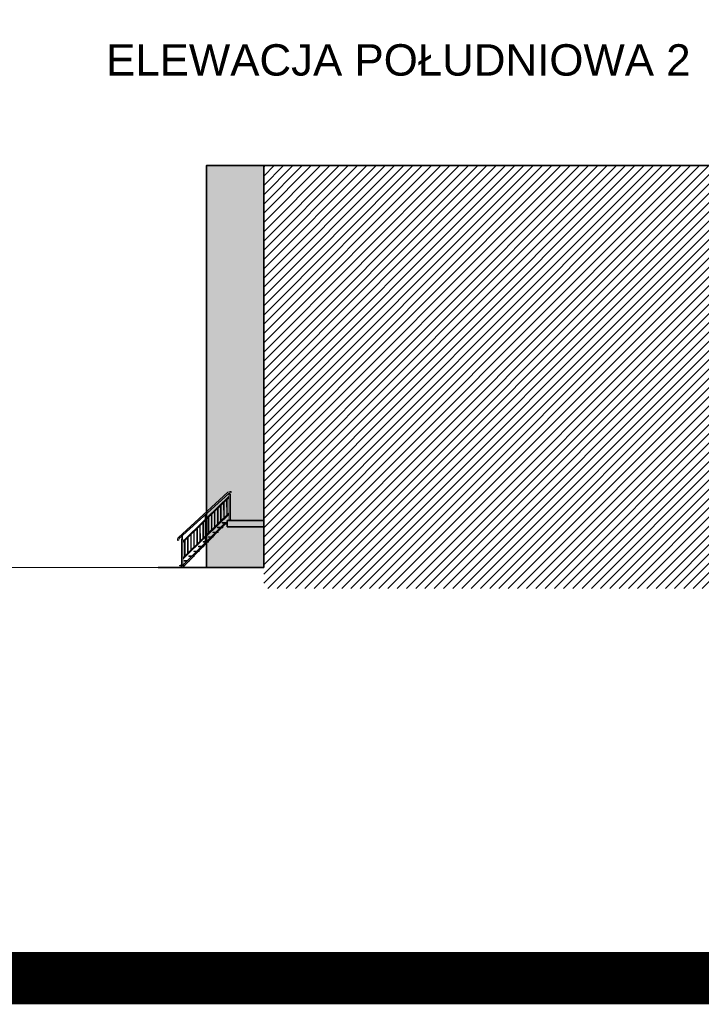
# Model space of a CAD drawing. Header units: inches. Extents: x 0 to 111471, y -105323 to 11070.
# Tile 210 of 256: x 46454 to 49060, y -39080 to -35317. Entities that reach past the tile are written whole.
import ezdxf

# ---------------------------------------------------------------- set-up
doc = ezdxf.new("R2010")
doc.units = ezdxf.units.IN
doc.header["$MEASUREMENT"] = 0
doc.linetypes.add('DASHDOTX2', pattern=[50.8, 25.4, -12.7, 0, -12.7])
for name, color, linetype, lineweight in [('888 hatch antracyt szary', 251, 'Continuous', 0), ('888 opisy', 3, 'Continuous', 0), ('888 osie', 5, 'DASHDOTX2', 13), ('888 projektowane elementy', 6, 'Continuous', 13), ('888 sciany istniejące', 2, 'Continuous', 35), ('888 widok', 8, 'Continuous', 0)]:
    doc.layers.add(name, color=color, linetype=linetype, lineweight=lineweight)
doc.layers.add('888 opisy kolorow', color=11, linetype='Continuous')
doc.styles.get("Standard").update_dxf_attribs({"font": 'arial.ttf'})

# ---------------------------------------------------------------- blocks, each defined once
blk = doc.blocks.new('ERTKDMTGMGTG')
at = {"layer": '888 widok'}
h = blk.add_hatch(color=256, dxfattribs=at)
h.dxf.hatch_style = 1
h.paths.add_polyline_path([(11082.3, -1002.2), (11077.3, -1002.2), (11077.3, -1100.5), (11082.3, -1100.5)])
h.paths.add_polyline_path([(11083.8, -1100.5), (11074.8, -1100.5), (11074.8, -1102.5), (11081.8, -1102.5)])
h.paths.add_polyline_path([(11084.8, -1100.5), (11083.8, -1100.5), (11081.8, -1102.5), (11084.8, -1102.5)])
h.paths.add_polyline_path([(11168.3, -995.3), (11168.3, -990.7), (11082.3, -1074.7), (11082.3, -1079.2)])
h.paths.add_polyline_path([(11091.1, -1006.8), (11089.1, -1008.7), (11089.1, -1068), (11091.1, -1066.1)], flags=17)
h.paths.add_polyline_path([(11102.9, -995.3), (11100.9, -997.3), (11100.9, -1056.6), (11102.9, -1054.6)], flags=17)
h.paths.add_polyline_path([(11114.6, -983.9), (11112.6, -985.8), (11112.6, -1045.1), (11114.6, -1043.2)])
h.paths.add_polyline_path([(11258, -827.4, -0.155578), (11266.7, -824.6, 0.597591), (11266.7, -820.7), (11263.7, -820.7, 0.155488), (11255, -823.4), (11065.5, -996.3, 0.286077), (11062.2, -1007.2), (11067.1, -1005.9, -0.264105), (11068.5, -1000.3)])
h.paths.add_polyline_path([(11080.8, -989.1), (11078.8, -990.9), (11078.8, -1002.2), (11080.8, -1002.2)], flags=17)
h.paths.add_polyline_path([(11173.3, -911.2), (11168.3, -911.2), (11168.3, -1009.5), (11173.3, -1009.5)])
h.paths.add_polyline_path([(11174.3, -1009.5), (11165.8, -1009.5), (11165.8, -1011.5), (11172.3, -1011.5)])
h.paths.add_polyline_path([(11175.8, -1009.5), (11174.3, -1009.5), (11172.3, -1011.5), (11175.8, -1011.5)])
h.paths.add_polyline_path([(11161, -938.6), (11159, -940.5), (11159.3, -999.6), (11161.3, -997.6)], flags=17)
h.paths.add_polyline_path([(11149.5, -949.8), (11147.5, -951.7), (11147.8, -1010.8), (11149.8, -1008.8)], flags=17)
h.paths.add_polyline_path([(11138.1, -961), (11136.1, -962.9), (11136.1, -1022.2), (11138.1, -1020.3)])
h.paths.add_polyline_path([(11126.3, -972.4), (11124.3, -974.4), (11124.3, -1033.7), (11126.3, -1031.7)])
h.paths.add_polyline_path([(11168.3, -931.5), (11168.3, -926.9), (11082.3, -1010.8), (11082.3, -1015.4)])
h.paths.add_polyline_path([(11259.3, -842.6), (11259.3, -838.1), (11173.3, -922), (11173.3, -926.6)], flags=17)
h.paths.add_polyline_path([(11171.8, -906), (11169.8, -907.9), (11169.8, -911.2), (11171.8, -911.2)], flags=17)
h.paths.add_polyline_path([(11182.1, -918), (11180.1, -919.9), (11180.1, -979.2), (11182.1, -977.3)], flags=16)
h.paths.add_polyline_path([(11193.9, -906.5), (11191.9, -908.5), (11191.9, -967.8), (11193.9, -965.8)], flags=16)
h.paths.add_polyline_path([(11205.6, -895.1), (11203.6, -897), (11203.6, -956.3), (11205.6, -954.4)], flags=17)
h.paths.add_polyline_path([(11259.3, -906.5), (11259.3, -901.9), (11173.3, -985.9), (11173.3, -990.4)], flags=17)
h.paths.add_polyline_path([(11229.1, -872.2), (11227.1, -874.1), (11227.1, -933.4), (11229.1, -931.5)], flags=17)
h.paths.add_polyline_path([(11217.3, -883.6), (11215.3, -885.6), (11215.3, -944.9), (11217.3, -942.9)], flags=17)
h.paths.add_polyline_path([(11264.3, -830.4), (11259.3, -830.4), (11259.3, -928.7), (11264.3, -928.7)], flags=17)
h.paths.add_polyline_path([(11252, -849.8), (11250, -851.7), (11250.3, -910.7), (11252.3, -908.8)], flags=16)
h.paths.add_polyline_path([(11240.5, -861), (11238.5, -862.9), (11238.8, -922), (11240.8, -920)], flags=16)
h.paths.add_polyline_path([(11266.8, -928.7), (11256.8, -928.7), (11256.8, -930.7), (11266.8, -930.7)], flags=17)
h.paths.add_polyline_path([(11262.8, -825.1, 0.035305), (11260.8, -825.8), (11260.8, -830.4), (11262.8, -830.4)], flags=17)
at = {"layer": '888 projektowane elementy'}
blk.add_lwpolyline([(11266.7, -824.6, 0.155578), (11258, -827.4), (11068.5, -1000.3, 0.264105), (11067.1, -1005.9), (11062.2, -1007.2, -0.286077), (11065.5, -996.3), (11255, -823.4, -0.155488), (11263.7, -820.7), (11266.7, -820.7, -0.597591), (11266.7, -824.6)], format="xyb", dxfattribs=at)
for points in [[(11260.8, -825.8), (11260.8, -830.4)], [(11260.8, -825.8), (11260.8, -830.4)], [(11262.8, -825.1), (11262.8, -830.4)], [(11262.8, -825.1), (11262.8, -830.4)], [(11238.5, -862.9), (11238.8, -922)], [(11240.5, -861), (11240.8, -920)], [(11250, -851.7), (11250.3, -910.7)], [(11252, -849.7), (11252.3, -908.8)], [(11259.3, -830.4), (11259.3, -928.7)], [(11259.3, -830.4), (11264.3, -830.4)], [(11259.3, -830.4), (11264.3, -830.4)], [(11264.3, -830.4), (11264.3, -928.7)], [(11264.3, -830.4), (11264.3, -928.7)], [(11203.6, -897), (11203.6, -956.3)], [(11205.6, -895.1), (11205.6, -954.4)], [(11215.3, -885.6), (11215.3, -944.9)], [(11217.3, -883.6), (11217.3, -942.9)], [(11227.1, -874.1), (11227.1, -933.4)], [(11229.1, -872.2), (11229.1, -931.5)], [(11159, -940.5), (11159.3, -999.6)], [(11161, -938.6), (11161.3, -997.6)], [(11168.3, -911.2), (11168.3, -1009.5)], [(11168.3, -911.2), (11168.3, -1009.5)], [(11168.3, -911.2), (11173.3, -911.2)], [(11168.3, -911.2), (11173.3, -911.2)], [(11168.3, -911.2), (11173.3, -911.2)], [(11169.8, -907.9), (11169.8, -911.2)], [(11169.8, -907.9), (11169.8, -911.2)], [(11171.8, -906), (11171.8, -911.2)], [(11171.8, -906), (11171.8, -911.2)], [(11173.3, -911.2), (11173.3, -1009.5)], [(11173.3, -911.2), (11173.3, -1009.5)], [(11173.3, -911.2), (11173.3, -1009.5)], [(11180.1, -919.9), (11180.1, -979.2)], [(11182.1, -918), (11182.1, -977.3)], [(11191.9, -908.5), (11191.9, -967.8)], [(11193.9, -906.5), (11193.9, -965.8)], [(11256.8, -930.7), (11256.8, -928.7), (11266.8, -928.7), (11266.8, -930.7)], [(11256.8, -930.7), (11256.8, -928.7), (11266.8, -928.7), (11266.8, -930.7)], [(11266.8, -930.7), (11256.8, -930.7)], [(11124.3, -974.4), (11124.3, -1033.7)], [(11126.3, -972.4), (11126.3, -1031.7)], [(11136.1, -962.9), (11136.1, -1022.2)], [(11138.1, -961), (11138.1, -1020.3)], [(11147.5, -951.7), (11147.8, -1010.8)], [(11149.5, -949.8), (11149.8, -1008.8)], [(11077.3, -1002.2), (11077.3, -1100.5)], [(11077.3, -1002.2), (11077.3, -1100.5)], [(11077.3, -1002.2), (11082.3, -1002.2)], [(11077.3, -1002.2), (11082.3, -1002.2)], [(11077.3, -1002.2), (11082.3, -1002.2)], [(11078.8, -990.9), (11078.8, -1002.2)], [(11078.8, -990.9), (11078.8, -1002.2)], [(11080.8, -989.1), (11080.8, -1002.2)], [(11080.8, -989.1), (11080.8, -1002.2)], [(11082.3, -1002.2), (11082.3, -1100.5)], [(11082.3, -1002.2), (11082.3, -1100.5)], [(11082.3, -1002.2), (11082.3, -1100.5)], [(11089.1, -1008.7), (11089.1, -1068)], [(11091.1, -1006.8), (11091.1, -1066.1)], [(11100.9, -997.3), (11100.9, -1056.6)], [(11102.9, -995.3), (11102.9, -1054.6)], [(11112.6, -985.8), (11112.6, -1045.1)], [(11114.6, -983.9), (11114.6, -1043.2)], [(11165.8, -1011.5), (11165.8, -1009.5), (11175.8, -1009.5), (11175.8, -1011.5)], [(11165.8, -1011.5), (11165.8, -1009.5), (11175.8, -1009.5), (11175.8, -1011.5)], [(11074.8, -1102.5), (11074.8, -1100.5), (11084.8, -1100.5), (11084.8, -1102.5)], [(11074.8, -1102.5), (11074.8, -1100.5), (11084.8, -1100.5), (11084.8, -1102.5)], [(11074.8, -1102.5), (11074.8, -1100.5), (11084.8, -1100.5), (11084.8, -1102.5)], [(11074.8, -1102.5), (11074.8, -1100.5), (11084.8, -1100.5), (11084.8, -1102.5)]]:
    blk.add_lwpolyline(points, dxfattribs=at)
at = {"layer": '888 projektowane elementy', "ltscale": 0.01}
for points in [[(11173.3, -922), (11259.3, -838.1)], [(11173.3, -926.6), (11259.3, -842.6)], [(11173.3, -985.9), (11259.3, -901.9)], [(11082.3, -1010.8), (11168.3, -926.9)], [(11082.3, -1015.4), (11168.3, -931.5)], [(11173.3, -990.4), (11259.3, -906.5)], [(11082.3, -1074.7), (11168.3, -990.7)], [(11082.3, -1079.2), (11168.3, -995.3)], [(11165.8, -1011.5), (11175.8, -1011.5)], [(11074.8, -1102.5), (11084.8, -1102.5)]]:
    blk.add_lwpolyline(points, dxfattribs=at)

msp = doc.modelspace()

# ---------------------------------------------------------------- hatches: boundary and pattern name
at = {"layer": '888 hatch antracyt szary', "ltscale": 0.01}
h = msp.add_hatch(color=256, dxfattribs=at)
h.dxf.hatch_style = 1
h.paths.add_polyline_path([(47386.664, -35874.678), (47167.664, -35874.678), (47167.664, -37311.007), (47183.297, -37295.278), (47173.864, -37295.278), (47173.864, -37293.278), (47185.285, -37293.278), (47201.386, -37277.078), (47192.064, -37277.078), (47192.064, -37275.078), (47203.374, -37275.078), (47219.475, -37258.878), (47210.264, -37258.878), (47210.264, -37256.878), (47221.463, -37256.878), (47237.564, -37240.678), (47228.464, -37240.678), (47228.464, -37238.678), (47246.664, -37238.678), (47246.664, -37230.678), (47386.664, -37230.678)])
h.paths.add_polyline_path([(47386.664, -37230.678), (47246.664, -37230.678), (47246.664, -37255.678), (47386.664, -37255.678)], flags=17)
h.paths.add_polyline_path([(47386.664, -37255.678), (47246.664, -37255.678), (47246.664, -37245.678), (47239.644, -37245.678), (47228.512, -37256.878), (47230.464, -37256.878), (47230.464, -37258.878), (47226.524, -37258.878), (47210.423, -37275.078), (47212.264, -37275.078), (47212.264, -37277.078), (47208.435, -37277.078), (47192.334, -37293.278), (47194.064, -37293.278), (47194.064, -37295.278), (47190.346, -37295.278), (47174.245, -37311.478), (47175.864, -37311.478), (47175.864, -37313.478), (47172.258, -37313.478), (47167.664, -37318.1), (47167.664, -37410.678), (47386.664, -37410.678)])
h.paths.add_polyline_path([(47239.644, -37245.678), (47246.664, -37245.678), (47246.664, -37240.678), (47237.564, -37240.678), (47068.601, -37410.678), (47075.651, -37410.678)])
h.paths.add_polyline_path([(47185.285, -37293.278), (47173.864, -37293.278), (47173.864, -37295.278), (47183.297, -37295.278)], flags=17)
h.paths.add_polyline_path([(47194.064, -37293.278), (47192.334, -37293.278), (47190.346, -37295.278), (47194.064, -37295.278)], flags=17)
h.paths.add_polyline_path([(47203.374, -37275.078), (47192.064, -37275.078), (47192.064, -37277.078), (47201.386, -37277.078)], flags=17)
h.paths.add_polyline_path([(47212.264, -37275.078), (47210.423, -37275.078), (47208.435, -37277.078), (47212.264, -37277.078)], flags=17)
h.paths.add_polyline_path([(47230.464, -37256.878), (47228.512, -37256.878), (47226.524, -37258.878), (47230.464, -37258.878)], flags=17)
h.paths.add_polyline_path([(47221.463, -37256.878), (47210.264, -37256.878), (47210.264, -37258.878), (47219.475, -37258.878)], flags=17)
h.paths.add_polyline_path([(47246.664, -37238.678), (47228.464, -37238.678), (47228.464, -37240.678), (47246.664, -37240.678)], flags=17)
h.paths.add_polyline_path([(47167.196, -37311.478), (47155.664, -37311.478), (47155.664, -37313.478), (47165.208, -37313.478)], flags=17)
h.paths.add_polyline_path([(47157.664, -37329.678), (47156.157, -37329.678), (47154.169, -37331.678), (47157.664, -37331.678)], flags=17)
h.paths.add_polyline_path([(47149.107, -37329.678), (47137.464, -37329.678), (47137.464, -37331.678), (47147.119, -37331.678)], flags=17)
h.paths.add_polyline_path([(47139.464, -37347.878), (47138.068, -37347.878), (47136.08, -37349.878), (47139.464, -37349.878)], flags=17)
h.paths.add_polyline_path([(47131.018, -37347.878), (47119.264, -37347.878), (47119.264, -37349.878), (47129.03, -37349.878)], flags=17)
h.paths.add_polyline_path([(47121.264, -37366.078), (47119.979, -37366.078), (47117.991, -37368.078), (47121.264, -37368.078)], flags=17)
h.paths.add_polyline_path([(47112.929, -37366.078), (47101.064, -37366.078), (47101.064, -37368.078), (47110.941, -37368.078)], flags=17)
h.paths.add_polyline_path([(47103.064, -37384.278), (47101.89, -37384.278), (47099.902, -37386.278), (47103.064, -37386.278)], flags=17)
h.paths.add_polyline_path([(47094.84, -37384.278), (47082.864, -37384.278), (47082.864, -37386.278), (47092.853, -37386.278)], flags=17)
h.paths.add_polyline_path([(47084.864, -37402.478), (47083.801, -37402.478), (47081.813, -37404.478), (47084.864, -37404.478)], flags=17)
h.paths.add_polyline_path([(47076.751, -37402.478), (47064.664, -37402.478), (47064.664, -37404.478), (47074.764, -37404.478)])
h = msp.add_hatch(color=256, dxfattribs=at)
h.dxf.hatch_style = 1
h.paths.add_polyline_path([(47175.864, -37311.478), (47174.245, -37311.478), (47172.258, -37313.478), (47175.864, -37313.478)])
at = {"layer": '888 widok', "ltscale": 0.01}
h = msp.add_hatch(dxfattribs=at)
h.set_pattern_fill('ANSI31', color=256, scale=200)
h.set_pattern_definition([(45, (34854.51, -18642.923), (-17.67767, 17.67767), [])])
h.paths.add_polyline_path([(52778.076, -37388.957), (52778.076, -37212.957), (53421.076, -37212.957), (53421.076, -36493.957), (54930.076, -36493.519), (54930.076, -36005.957), (55311.937, -36005.957), (55311.937, -36017.957), (56549.076, -36017.957), (56549.076, -37388.957)])
h.paths.add_polyline_path([(38552.318, -35856.461), (39984.318, -35856.461), (39984.318, -37460.461), (38552.318, -37460.461)])
h.paths.add_polyline_path([(47386.664, -35874.678), (49119.332, -35874.678), (49119.332, -37490.618), (47386.664, -37490.618)])
edge = h.paths.add_edge_path()
edge.add_line((33552.632, -36975.374), (33552.632, -36970.374))
edge.add_line((33879.446, -36975.374), (33552.632, -36975.374))
edge.add_line((33552.632, -36970.374), (33552.632, -36652.374))
edge.add_line((33552.632, -36655.374), (33552.632, -36652.374))
edge.add_line((33552.632, -36652.374), (33879.446, -36675.374))
edge.add_line((33879.446, -36970.374), (33879.446, -36975.374))
edge.add_line((33879.446, -36675.374), (33879.446, -36970.374))

# ---------------------------------------------------------------- linework, layer by layer
at = {"layer": '888 opisy'}
for points in [[(26923.756, -30973.227), (57058.976, -30973.227), (57058.976, -38980.485), (26923.756, -38980.485)], [(47228.464, -37238.678), (47246.664, -37238.678), (47246.664, -37240.678), (47228.464, -37240.678)]]:
    msp.add_lwpolyline(points, close=True, dxfattribs=at)
for points in [[(47068.601, -37410.678), (47237.564, -37240.678)], [(47246.664, -37245.678), (47239.644, -37245.678), (47075.651, -37410.678)], [(47219.475, -37258.878), (47210.264, -37258.878), (47210.264, -37256.878), (47221.463, -37256.878)], [(47228.512, -37256.878), (47230.464, -37256.878), (47230.464, -37258.878), (47226.524, -37258.878)], [(47246.664, -37240.678), (47228.464, -37240.678), (47228.464, -37238.678), (47246.664, -37238.678)], [(47183.297, -37295.278), (47173.864, -37295.278), (47173.864, -37293.278), (47185.285, -37293.278)], [(47192.334, -37293.278), (47194.064, -37293.278), (47194.064, -37295.278), (47190.346, -37295.278)], [(47201.386, -37277.078), (47192.064, -37277.078), (47192.064, -37275.078), (47203.374, -37275.078)], [(47210.423, -37275.078), (47212.264, -37275.078), (47212.264, -37277.078), (47208.435, -37277.078)], [(47147.119, -37331.678), (47137.464, -37331.678), (47137.464, -37329.678), (47149.107, -37329.678)], [(47156.157, -37329.678), (47157.664, -37329.678), (47157.664, -37331.678), (47154.169, -37331.678)], [(47165.208, -37313.478), (47155.664, -37313.478), (47155.664, -37311.478), (47167.196, -37311.478)], [(47174.245, -37311.478), (47175.864, -37311.478), (47175.864, -37313.478), (47172.258, -37313.478)], [(47110.941, -37368.078), (47101.064, -37368.078), (47101.064, -37366.078), (47112.929, -37366.078)], [(47119.979, -37366.078), (47121.264, -37366.078), (47121.264, -37368.078), (47117.991, -37368.078)], [(47129.03, -37349.878), (47119.264, -37349.878), (47119.264, -37347.878), (47131.018, -37347.878)], [(47138.068, -37347.878), (47139.464, -37347.878), (47139.464, -37349.878), (47136.08, -37349.878)], [(47386.664, -37410.678), (46407.491, -37410.678)], [(47074.764, -37404.478), (47064.664, -37404.478), (47064.664, -37402.478), (47076.751, -37402.478)], [(47083.801, -37402.478), (47084.864, -37402.478), (47084.864, -37404.478), (47081.813, -37404.478)], [(47092.853, -37386.278), (47082.864, -37386.278), (47082.864, -37384.278), (47094.84, -37384.278)], [(47101.89, -37384.278), (47103.064, -37384.278), (47103.064, -37386.278), (47099.902, -37386.278)]]:
    msp.add_lwpolyline(points, dxfattribs=at)
at = {"layer": '888 opisy kolorow', "color": 3, "ltscale": 0.01, "const_width": 200}
msp.add_lwpolyline([(26923.756, -30973.227), (75108.467, -30973.227), (75108.467, -38980.485), (26923.756, -38980.485)], close=True, dxfattribs=at)
at = {"layer": '888 osie'}
msp.add_lwpolyline([(47386.664, -37410.678, 5, 5, 0), (47386.664, -35874.678, 5, 5, 0), (49118.664, -35874.678, 5, 5, 0), (49119.332, -37490.618, 5, 5, 0), (49308.072, -37489.041, 5, 5, 0), (49308.072, -37410.678, 5, 5, 0), (49308.072, -37410.678, 5, 5, 0)], format="xyseb", dxfattribs=at)
at = {"layer": '888 sciany istniejące'}
for p, q in [((47167.664, -37311.007), (47167.664, -35874.678)), ((47386.664, -37410.678), (47386.664, -35874.678)), ((47167.664, -37410.678), (47167.664, -37318.1))]:
    msp.add_line(p, q, dxfattribs=at)
for points in [[(47167.664, -37311.007), (47167.664, -35874.678), (47419.664, -35874.678)], [(49406.664, -35874.678), (47386.664, -35874.678)], [(47246.664, -37230.678), (47386.664, -37230.678)], [(47246.664, -37230.678), (47246.664, -37255.678)], [(47246.664, -37255.678), (47386.664, -37255.678)], [(47167.664, -37410.678), (47167.664, -37318.1)], [(47386.664, -37410.678), (46982.668, -37410.678)]]:
    msp.add_lwpolyline(points, dxfattribs=at)

# ---------------------------------------------------------------- block references
at = {"layer": '888 projektowane elementy'}
msp.add_blockref('ERTKDMTGMGTG', (35994.94, -36300.02), dxfattribs=at)

# ---------------------------------------------------------------- texts
at = {"insert": (46783.85, -35410.533), "char_height": 120, "width": 2821.07918, "attachment_point": 1}
msp.add_mtext('ELEWACJA POŁUDNIOWA 2', dxfattribs=at)

doc.saveas('drawing.dxf')
